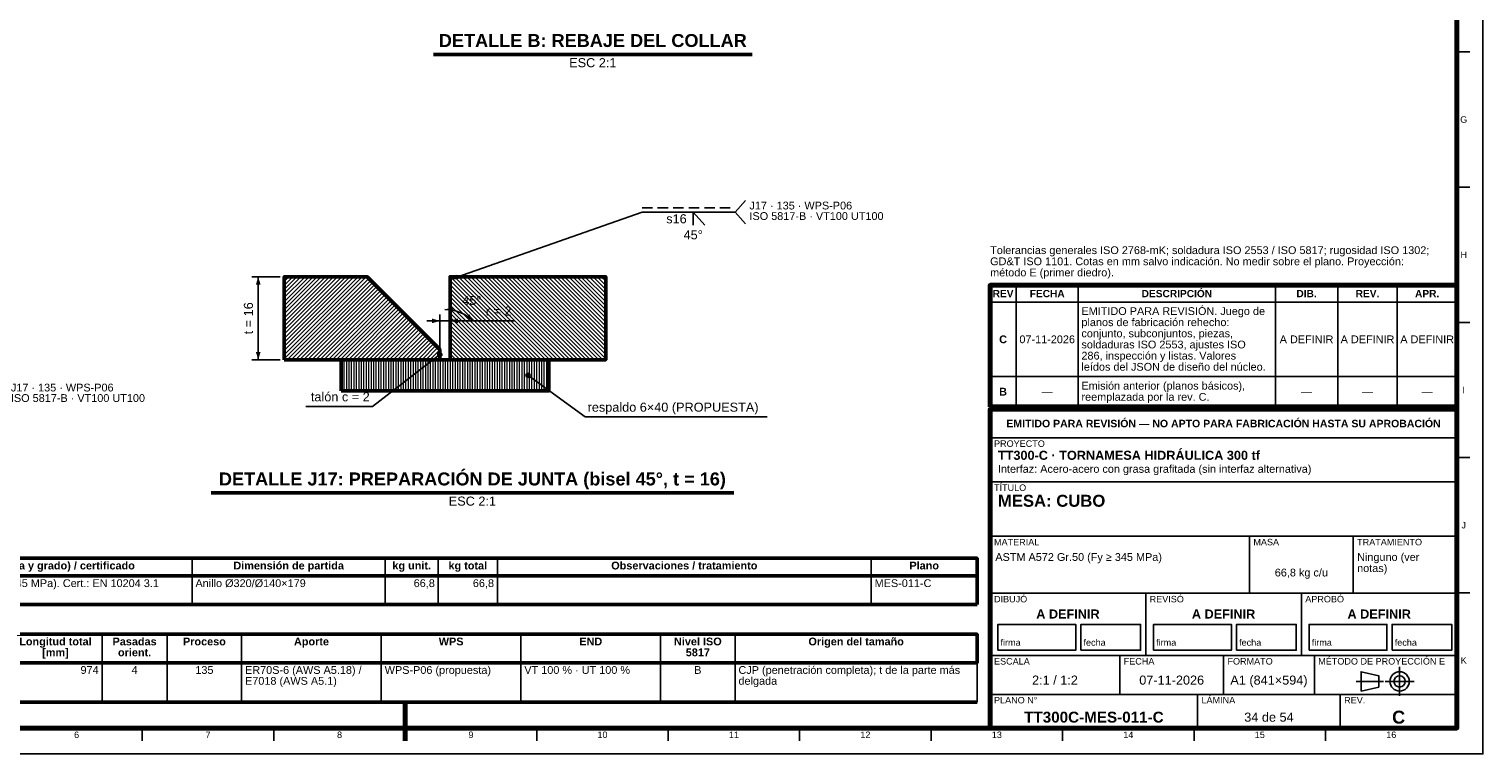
# Model space of a CAD drawing. Header units: millimetres. Extents: x 0 to 841, y 0 to 594.
# Tile 2 of 5: x 280 to 841, y 0 to 280. Entities that reach past the tile are written whole.
import ezdxf
from ezdxf.enums import TextEntityAlignment as Align

# ---------------------------------------------------------------- set-up
doc = ezdxf.new("R2010")
doc.units = ezdxf.units.MM
doc.linetypes.add('EJE', pattern=[31, 20, -4, 3, -4])
doc.linetypes.add('OCULTO', pattern=[6, 4, -2])
for name, color, linetype, lineweight in [('ACH', 7, 'CONTINUOUS', 13), ('COTA', 7, 'CONTINUOUS', 25), ('EJE', 7, 'EJE', 25), ('FINA', 7, 'CONTINUOUS', 25), ('MARCO', 7, 'CONTINUOUS', 70), ('OCU', 7, 'OCULTO', 25), ('TXT', 7, 'CONTINUOUS', 25), ('VIS', 7, 'CONTINUOUS', 50)]:
    doc.layers.add(name, color=color, linetype=linetype, lineweight=lineweight)
doc.styles.add('STD', font='LiberationSans-Regular.ttf')
doc.styles.add('STDB', font='LiberationSans-Bold.ttf')

msp = doc.modelspace()

# ---------------------------------------------------------------- hatches: boundary and pattern name
at = {"layer": 'ACH'}
h = msp.add_hatch(dxfattribs=at)
h.set_pattern_fill('ANSI31', scale=0.35)
h.paths.add_polyline_path([(378.81, 152.12), (438.81, 152.12), (438.81, 156.12), (410.81, 184.12), (378.81, 184.12)])
h = msp.add_hatch(dxfattribs=at)
h.set_pattern_fill('ANSI31', scale=0.35, angle=90)
h.paths.add_polyline_path([(442.81, 152.12), (502.81, 152.12), (502.81, 184.12), (442.81, 184.12)])
h = msp.add_hatch(dxfattribs=at)
h.set_pattern_fill('ANSI31', scale=0.3, angle=45)
h.paths.add_polyline_path([(400.81, 140.12), (480.81, 140.12), (480.81, 152.12), (400.81, 152.12)])
h = msp.add_hatch(color=7, dxfattribs=at)
h.dxf.hatch_style = 1
h.paths.add_polyline_path([(439.61, 154.12), (439.37, 154.68), (438.81, 154.92), (438.24, 154.68), (438.01, 154.12), (438.24, 153.55), (438.81, 153.32), (439.37, 153.55)])
h = msp.add_hatch(color=7, dxfattribs=at)
h.dxf.hatch_style = 1
h.paths.add_polyline_path([(473.61, 146.12), (473.37, 146.68), (472.81, 146.92), (472.24, 146.68), (472.01, 146.12), (472.24, 145.55), (472.81, 145.32), (473.37, 145.55)])

# ---------------------------------------------------------------- linework, layer by layer
at = {"layer": 'COTA'}
for p, q in [((552.7, 209.12), (556.7, 213.62)), ((442.81, 183.12), (516.81, 209.12)), ((516.81, 209.12), (552.7, 209.12)), ((536.51, 209.12), (541.01, 204.12)), ((552.7, 209.12), (556.7, 204.62)), ((377.31, 184.12), (366.31, 184.12)), ((368.81, 152.12), (368.81, 184.12)), ((438.81, 155.62), (438.81, 169.62)), ((442.81, 155.62), (442.81, 169.62)), ((438.81, 167.12), (433.81, 167.12)), ((438.81, 167.12), (442.81, 167.12)), ((442.81, 167.12), (447.81, 167.12)), ((442.81, 167.12), (467.63, 167.12)), ((377.31, 152.12), (366.31, 152.12)), ((438.81, 154.12), (412.81, 134.12)), ((472.81, 146.12), (494.81, 130.12)), ((412.81, 134.12), (387.19, 134.12)), ((494.81, 130.12), (565, 130.12))]:
    msp.add_line(p, q, dxfattribs=at)
msp.add_lwpolyline([(536.51, 209.12), (536.51, 204.12)], dxfattribs=at)
for centre in [(438.81, 154.12), (472.81, 146.12)]:
    msp.add_circle(centre, 0.8, dxfattribs=at)
msp.add_arc((440.81, 156.12), 15.4, 45, 90, dxfattribs=at)
for points in [[(368.81, 184.12), (367.91, 181.12), (369.71, 181.12)], [(442.81, 183.12), (445.94, 183.26), (445.34, 184.96)], [(440.81, 171.52), (443.81, 170.62), (443.81, 172.42)], [(451.7, 167.01), (450.21, 169.77), (448.94, 168.49)], [(438.81, 167.12), (435.81, 168.02), (435.81, 166.22)], [(442.81, 167.12), (445.81, 166.22), (445.81, 168.02)], [(368.81, 152.12), (369.71, 155.12), (367.91, 155.12)]]:
    msp.add_solid(points, dxfattribs=at)
at = {"layer": 'EJE'}
for p, q in [((808.88, 22.42), (808.88, 33.58)), ((792.14, 28), (802.68, 28)), ((803.3, 28), (814.46, 28))]:
    msp.add_line(p, q, dxfattribs=at)
at = {"layer": 'FINA'}
for p, q in [((831, 270.91), (836, 270.91)), ((831, 218.73), (836, 218.73)), ((661, 134), (661, 180.9)), ((685, 134), (685, 180.9)), ((761, 134), (761, 180.9)), ((785, 134), (785, 180.9)), ((808, 134), (808, 180.9)), ((651, 174.4), (831, 174.4)), ((831, 166.55), (836, 166.55)), ((651, 145.6), (831, 145.6)), ((651, 134), (831, 134)), ((651, 133), (831, 133)), ((651, 122), (831, 122)), ((831, 114.36), (836, 114.36)), ((651, 105), (831, 105)), ((651, 84), (831, 84)), ((751, 62), (751, 84)), ((791, 62), (791, 84)), ((343.31, 75.5), (343.31, 57.7)), ((417.78, 75.5), (417.78, 57.7)), ((438.2, 75.5), (438.2, 57.7)), ((461.02, 75.5), (461.02, 57.7)), ((605.16, 75.5), (605.16, 57.7)), ((25, 68.7), (646, 68.7)), ((651, 62), (831, 62)), ((711, 38), (711, 62)), ((771, 38), (771, 62)), ((831, 62.18), (836, 62.18)), ((308.58, 46.2), (308.58, 20)), ((333.71, 46.2), (333.71, 20)), ((362.42, 46.2), (362.42, 20)), ((416.27, 46.2), (416.27, 20)), ((470.11, 46.2), (470.11, 20)), ((523.95, 46.2), (523.95, 20)), ((552.67, 46.2), (552.67, 20)), ((646, 46.2), (646, 20)), ((25, 35.2), (646, 35.2)), ((651, 38), (831, 38)), ((701, 23), (701, 38)), ((741, 23), (741, 38)), ((776, 23), (776, 38)), ((651, 23), (831, 23)), ((731, 10), (731, 23)), ((786, 10), (786, 23)), ((324.12, 10), (324.12, 5)), ((374.81, 10), (374.81, 5)), ((425.5, 10), (425.5, 5)), ((476.19, 10), (476.19, 5)), ((526.88, 10), (526.88, 5)), ((577.56, 10), (577.56, 5)), ((628.25, 10), (628.25, 5)), ((678.94, 10), (678.94, 5)), ((729.62, 10), (729.62, 5)), ((780.31, 10), (780.31, 5))]:
    msp.add_line(p, q, dxfattribs=at)
for points in [[(0, 0), (841, 0), (841, 594), (0, 594)], [(654, 40), (684, 40), (684, 50), (654, 50)], [(686, 40), (709, 40), (709, 50), (686, 50)], [(714, 40), (744, 40), (744, 50), (714, 50)], [(746, 40), (769, 40), (769, 50), (746, 50)], [(774, 40), (804, 40), (804, 50), (774, 50)], [(806, 40), (829, 40), (829, 50), (806, 50)], [(794, 24.28), (800.82, 25.83), (800.82, 30.17), (794, 31.72)]]:
    msp.add_lwpolyline(points, close=True, dxfattribs=at)
for radius in [3.72, 2.17]:
    msp.add_circle((808.88, 28), radius, dxfattribs=at)
at = {"layer": 'MARCO'}
msp.add_line((425.5, 5), (425.5, 20), dxfattribs=at)
for points in [[(20, 10), (831, 10), (831, 584), (20, 584)], [(651, 134), (831, 134), (831, 180.9), (651, 180.9)], [(651, 10), (831, 10), (831, 133), (651, 133)]]:
    msp.add_lwpolyline(points, close=True, dxfattribs=at)
at = {"layer": 'OCU'}
msp.add_line((516.81, 210.72), (552.7, 210.72), dxfattribs=at)
at = {"layer": 'VIS'}
for p, q in [((436.37, 269.91), (559.25, 269.91)), ((350.62, 100.72), (552.14, 100.72)), ((646, 75.5), (646, 57.7)), ((25, 57.7), (646, 57.7)), ((25, 20), (646, 20))]:
    msp.add_line(p, q, dxfattribs=at)
for points in [[(378.81, 152.12), (438.81, 152.12), (438.81, 156.12), (410.81, 184.12), (378.81, 184.12)], [(442.81, 152.12), (502.81, 152.12), (502.81, 184.12), (442.81, 184.12)], [(400.81, 140.12), (480.81, 140.12), (480.81, 152.12), (400.81, 152.12)], [(25, 68.7), (646, 68.7), (646, 75.5), (25, 75.5)], [(25, 35.2), (646, 35.2), (646, 46.2), (25, 46.2)]]:
    msp.add_lwpolyline(points, close=True, dxfattribs=at)

# ---------------------------------------------------------------- texts
at = {"layer": 'TXT'}
for s, height, style, p in [('DETALLE B: REBAJE DEL COLLAR', 5, 'STDB', (497.81, 271.31)), ('r = 2', 3.5, 'STD', (461.47, 168.12)), ('DETALLE J17: PREPARACIÓN DE JUNTA (bisel 45°, t = 16)', 5, 'STDB', (451.38, 102.12))]:
    msp.add_text(s, height=height, dxfattribs=dict(at, style=style)).set_placement(p, align=Align.BOTTOM_CENTER)
at = {"layer": 'TXT', "style": 'STD'}
for p in [(497.81, 268.51), (451.38, 99.32)]:
    msp.add_text('ESC 2:1', height=3.5, dxfattribs=at).set_placement(p, align=Align.TOP_CENTER)
at = {"layer": 'TXT'}
for s, height, style, p in [('G', 2.5, 'STD', (833.6, 244.82)), ('45°', 3.5, 'STD', (536.51, 200.32)), ('H', 2.5, 'STD', (833.6, 192.64)), ('DESCRIPCIÓN', 2.8, 'STDB', (723, 177.65)), ('REV', 2.8, 'STDB', (656, 177.65)), ('FECHA', 2.8, 'STDB', (673, 177.65)), ('DIB.', 2.8, 'STDB', (773, 177.65)), ('REV.', 2.8, 'STDB', (796.5, 177.65)), ('APR.', 2.8, 'STDB', (819.5, 177.65)), ('C', 3, 'STDB', (656, 160)), ('07-11-2026', 3, 'STD', (673, 160)), ('A DEFINIR', 3, 'STD', (773, 160)), ('A DEFINIR', 3, 'STD', (796.5, 160)), ('A DEFINIR', 3, 'STD', (819.5, 160)), ('B', 3, 'STDB', (656, 139.8)), ('I', 2.5, 'STD', (833.6, 140.45)), ('—', 3, 'STD', (673, 139.8)), ('—', 3, 'STD', (773, 139.8)), ('—', 3, 'STD', (796.5, 139.8)), ('—', 3, 'STD', (819.5, 139.8)), ('EMITIDO PARA REVISIÓN — NO APTO PARA FABRICACIÓN HASTA SU APROBACIÓN', 2.9, 'STDB', (741, 127.5)), ('J', 2.5, 'STD', (833.6, 88.27)), ('Material (norma y grado) / certificado', 3, 'STDB', (284.45, 72.7)), ('Dimensión de partida', 3, 'STDB', (380.54, 72.7)), ('kg unit.', 3, 'STDB', (427.99, 72.7)), ('kg total', 3, 'STDB', (449.61, 72.7)), ('Observaciones / tratamiento', 3, 'STDB', (533.09, 72.7)), ('Plano', 3, 'STDB', (625.58, 72.7)), ('66,8 kg c/u', 3, 'STD', (771, 70)), ('A DEFINIR', 3.5, 'STDB', (681, 54)), ('A DEFINIR', 3.5, 'STDB', (741, 54)), ('A DEFINIR', 3.5, 'STDB', (801, 54)), ('Longitud total', 3, 'STDB', (290.63, 43.4)), ('Pasadas', 3, 'STDB', (321.14, 43.4)), ('Proceso', 3, 'STDB', (348.06, 43.4)), ('Aporte', 3, 'STDB', (389.34, 43.4)), ('WPS', 3, 'STDB', (443.19, 43.4)), ('END', 3, 'STDB', (497.03, 43.4)), ('Nivel ISO', 3, 'STDB', (538.31, 43.4)), ('Origen del tamaño', 3, 'STDB', (599.34, 43.4)), ('[mm]', 3, 'STDB', (290.63, 39.2)), ('orient.', 3, 'STDB', (321.14, 39.2)), ('5817', 3, 'STDB', (538.31, 39.2)), ('4', 3, 'STD', (321.14, 32.4)), ('135', 3, 'STD', (348.06, 32.4)), ('B', 3, 'STD', (538.31, 32.4)), ('K', 2.5, 'STD', (833.6, 36.09)), ('2:1 / 1:2', 3.5, 'STD', (676, 28.5)), ('07-11-2026', 3.5, 'STD', (721, 28.5)), ('A1 (841×594)', 3.5, 'STD', (758.5, 28.5)), ('TT300C-MES-011-C', 4.2, 'STDB', (691, 14.2)), ('34 de 54', 3.5, 'STD', (758.5, 14.2)), ('C', 5, 'STDB', (808.5, 14.2)), ('6', 2.5, 'STD', (298.78, 7.4)), ('7', 2.5, 'STD', (349.47, 7.4)), ('8', 2.5, 'STD', (400.16, 7.4)), ('9', 2.5, 'STD', (450.84, 7.4)), ('10', 2.5, 'STD', (501.53, 7.4)), ('11', 2.5, 'STD', (552.22, 7.4)), ('12', 2.5, 'STD', (602.91, 7.4)), ('13', 2.5, 'STD', (653.59, 7.4)), ('14', 2.5, 'STD', (704.28, 7.4)), ('15', 2.5, 'STD', (754.97, 7.4)), ('16', 2.5, 'STD', (805.66, 7.4))]:
    msp.add_text(s, height=height, dxfattribs=dict(at, style=style)).set_placement(p, align=Align.MIDDLE_CENTER)
for s, height, style, p in [('J17 · 135 · WPS-P06', 3, 'STD', (558.2, 213.12)), ('ISO 5817-B · VT100 UT100', 3, 'STD', (558.2, 209.07)), ('planos de fabricación rehecho:', 3, 'STD', (686.2, 168.1)), ('EMITIDO PARA REVISIÓN. Juego de', 3, 'STD', (686.2, 172.4)), ('conjunto, subconjuntos, piezas,', 3, 'STD', (686.2, 163.8)), ('soldaduras ISO 2553, ajustes ISO', 3, 'STD', (686.2, 159.5)), ('286, inspección y listas. Valores', 3, 'STD', (686.2, 155.2)), ('leídos del JSON de diseño del núcleo.', 3, 'STD', (686.2, 150.9)), ('J17 · 135 · WPS-P06', 3, 'STD', (273.45, 142.89)), ('Emisión anterior (planos básicos),', 3, 'STD', (686.2, 143.6)), ('ISO 5817-B · VT100 UT100', 3, 'STD', (273.45, 138.84)), ('reemplazada por la rev. C.', 3, 'STD', (686.2, 139.3)), ('PROYECTO', 2.5, 'STD', (652.5, 121)), ('TT300-C · TORNAMESA HIDRÁULICA 300 tf', 3.5, 'STDB', (654, 117)), ('Interfaz: Acero-acero con grasa grafitada (sin interfaz alternativa)', 3, 'STD', (654, 111.5)), ('TÍTULO', 2.5, 'STD', (652.5, 104)), ('MESA: CUBO', 4.6, 'STDB', (654, 100)), ('MATERIAL', 2.5, 'STD', (652.5, 83)), ('MASA', 2.5, 'STD', (752.5, 83)), ('TRATAMIENTO', 2.5, 'STD', (792.5, 83)), ('ASTM A572 Gr.50 (Fy ≥ 345 MPa)', 3, 'STD', (653, 77.5)), ('notas)', 3, 'STD', (792.5, 73.2)), ('Ninguno (ver', 3, 'STD', (792.5, 77.5)), ('DIBUJÓ', 2.5, 'STD', (652.5, 61)), ('REVISÓ', 2.5, 'STD', (712.5, 61)), ('APROBÓ', 2.5, 'STD', (772.5, 61)), ('ESCALA', 2.5, 'STD', (652.5, 37)), ('FECHA', 2.5, 'STD', (702.5, 37)), ('FORMATO', 2.5, 'STD', (742.5, 37)), ('MÉTODO DE PROYECCIÓN E', 2.5, 'STD', (777.5, 37)), ('LÁMINA', 2.5, 'STD', (732.5, 22)), ('PLANO N°', 2.5, 'STD', (652.5, 22)), ('REV.', 2.5, 'STD', (787.5, 22))]:
    msp.add_text(s, height=height, dxfattribs=dict(at, style=style)).set_placement(p, align=Align.TOP_LEFT)
at = {"layer": 'TXT', "style": 'STD'}
for s, height, p in [('s16', 3.5, (534.01, 206.52)), ('66,8', 3, (436.9, 65.9)), ('66,8', 3, (459.72, 65.9)), ('974', 3, (307.28, 32.4))]:
    msp.add_text(s, height=height, dxfattribs=at).set_placement(p, align=Align.MIDDLE_RIGHT)
for s, height, p in [('Tolerancias generales ISO 2768-mK; soldadura ISO 2553 / ISO 5817; rugosidad ISO 1302;', 3, (651, 192)), ('GD&T ISO 1101. Cotas en mm salvo indicación. No medir sobre el plano. Proyección:', 3, (651, 187.7)), ('método E (primer diedro).', 3, (651, 183.4)), ('45°', 3.5, (447.47, 172.19)), ('respaldo 6×40 (PROPUESTA)', 3.5, (495.81, 131.02)), ('firma', 2.5, (655, 41)), ('fecha', 2.5, (687, 41)), ('firma', 2.5, (715, 41)), ('fecha', 2.5, (747, 41)), ('firma', 2.5, (775, 41)), ('fecha', 2.5, (807, 41))]:
    msp.add_text(s, height=height, dxfattribs=at).set_placement(p, align=Align.BOTTOM_LEFT)
msp.add_text('t = 16', height=3.5, rotation=90, dxfattribs=at).set_placement((367.81, 168.12), align=Align.BOTTOM_CENTER)
msp.add_text('talón c = 2', height=3.5, dxfattribs=at).set_placement((411.81, 135.02), align=Align.BOTTOM_RIGHT)
for s, p in [('ASTM A572 Gr.50 (Fy ≥ 345 MPa). Cert.: EN 10204 3.1', (226.89, 65.9)), ('Anillo Ø320/Ø140×179', (344.61, 65.9)), ('MES-011-C', (606.46, 65.9)), ('ER70S-6 (AWS A5.18) /', (363.72, 32.4)), ('WPS-P06 (propuesta)', (417.57, 32.4)), ('VT 100 % · UT 100 %', (471.41, 32.4)), ('CJP (penetración completa); t de la parte más', (553.97, 32.4)), ('E7018 (AWS A5.1)', (363.72, 28.2)), ('delgada', (553.97, 28.2))]:
    msp.add_text(s, height=3, dxfattribs=at).set_placement(p, align=Align.MIDDLE_LEFT)

doc.saveas('drawing.dxf')
